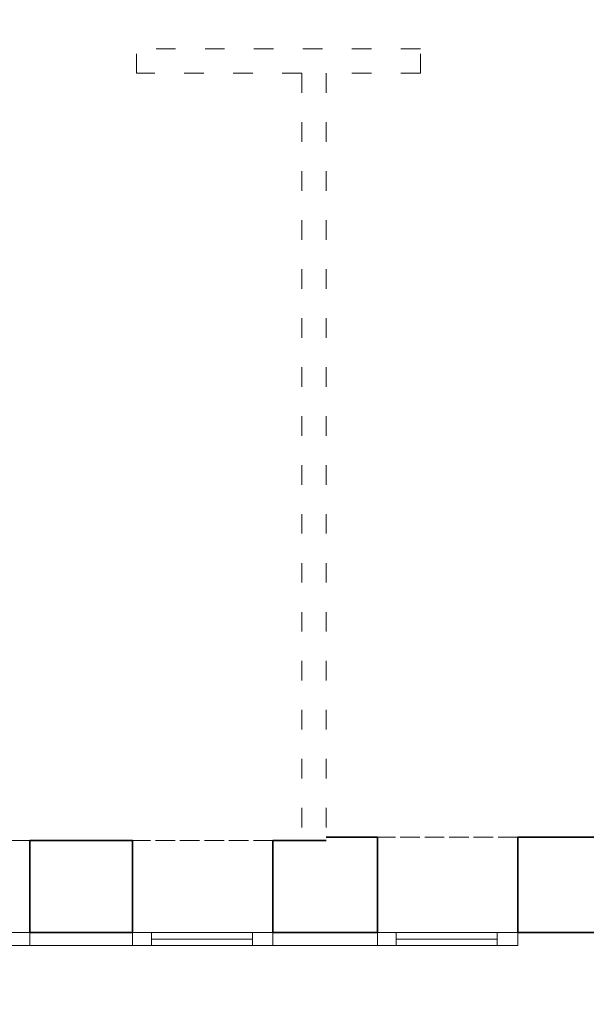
# Model space of a CAD drawing. Header units: inches. Extents: x 201967 to 338763, y -32705 to 30884.
# Tile 60 of 236: x 319177 to 319524, y -6126 to -5522. Entities that reach past the tile are written whole.
import ezdxf

# ---------------------------------------------------------------- set-up
doc = ezdxf.new("R2010")
doc.units = ezdxf.units.IN
doc.header["$MEASUREMENT"] = 0
doc.linetypes.add('ACAD_ISO02W100', pattern=[15, 12, -3])
doc.linetypes.add('ACAD_ISO03W100', pattern=[30, 12, -18])
for name, color, linetype, lineweight in [('02 b ściany dziłowe cienkie', 6, 'ACAD_ISO03W100', 13), ('_proj_MURY konstr', 1, 'Continuous', 20), ('_proj_SCHODY', 2, 'Continuous', 9), ('K_kreskowanie', 251, 'Continuous', 0), ('okna', 5, 'Continuous', 0)]:
    doc.layers.add(name, color=color, linetype=linetype, lineweight=lineweight)

msp = doc.modelspace()

# ---------------------------------------------------------------- linework, layer by layer
at = {"layer": '02 b ściany dziłowe cienkie'}
for p, q in [((319422.14, -5540.34), (319248.23, -5540.34)), ((319248.23, -5555.34), (319248.23, -5540.34)), ((319422.14, -5555.34), (319422.14, -5540.34)), ((319349.44, -5555.34), (319248.23, -5555.34)), ((319349.44, -5555.34), (319349.44, -6025.35)), ((319422.14, -5555.34), (319364.44, -5555.34)), ((319364.44, -5555.34), (319364.44, -6018.09)), ((319364.44, -5555.34), (319364.44, -6025.35))]:
    msp.add_line(p, q, dxfattribs=at)
at = {"layer": '_proj_MURY konstr', "color": 3, "lineweight": 35}
for p, q in [((319182.79, -6081.66), (319182.79, -6025.37)), ((319182.79, -6025.37), (319245.79, -6025.37)), ((319245.79, -6081.66), (319245.79, -6025.37)), ((319331.79, -6081.66), (319331.79, -6025.37)), ((319331.79, -6025.37), (319339.79, -6025.37)), ((319339.79, -6025.37), (319364.44, -6025.37)), ((319364.44, -6023.37), (319395.79, -6023.37)), ((319395.79, -6023.37), (319395.79, -6081.66)), ((319481.79, -6023.37), (319481.79, -6081.66)), ((319481.79, -6023.37), (319649.79, -6023.37)), ((319182.79, -6081.66), (319245.79, -6081.66)), ((319331.79, -6081.66), (319395.79, -6081.66)), ((319481.79, -6081.66), (319670.74, -6081.66))]:
    msp.add_line(p, q, dxfattribs=at)
at = {"layer": '_proj_SCHODY', "color": 2}
msp.add_lwpolyline([(319019.12, -3612.75), (319999.12, -3583.35), (319999.12, -4315.62), (321822.97, -4315.66), (322125.46, -5862.96), (322125.47, -7026.05), (320936.52, -7026.06), (320936.74, -6179.66), (319670.74, -6179.66), (319670.75, -6081.66), (316934.74, -6081.66), (316934.74, -4085.66), (319019.12, -4085.66)], close=True, dxfattribs=at)
at = {"layer": 'K_kreskowanie', "linetype": 'ACAD_ISO02W100'}
for p, q in [((319182.79, -6025.37), (319096.79, -6025.37)), ((319331.79, -6025.37), (319245.79, -6025.37)), ((319481.79, -6023.37), (319395.79, -6023.37))]:
    msp.add_line(p, q, dxfattribs=at)
at = {"layer": 'okna'}
for p, q in [((319257.29, -6081.66), (319257.29, -6089.66)), ((319257.29, -6085.66), (319319.29, -6085.66)), ((319319.29, -6081.66), (319319.29, -6089.66)), ((319407.29, -6081.66), (319407.29, -6089.66)), ((319407.29, -6085.66), (319469.29, -6085.66)), ((319469.29, -6081.66), (319469.29, -6089.66)), ((319182.79, -6089.66), (319246.79, -6089.66)), ((319331.79, -6089.66), (319395.79, -6089.66))]:
    msp.add_line(p, q, dxfattribs=at)
for points in [[(319096.79, -6089.66), (319182.79, -6089.66), (319182.79, -6081.66), (319096.79, -6081.66)], [(319245.79, -6089.66), (319331.79, -6089.66), (319331.79, -6081.66), (319245.79, -6081.66)], [(319395.79, -6089.66), (319481.79, -6089.66), (319481.79, -6081.66), (319395.79, -6081.66)]]:
    msp.add_lwpolyline(points, close=True, dxfattribs=at)

doc.saveas('drawing.dxf')
